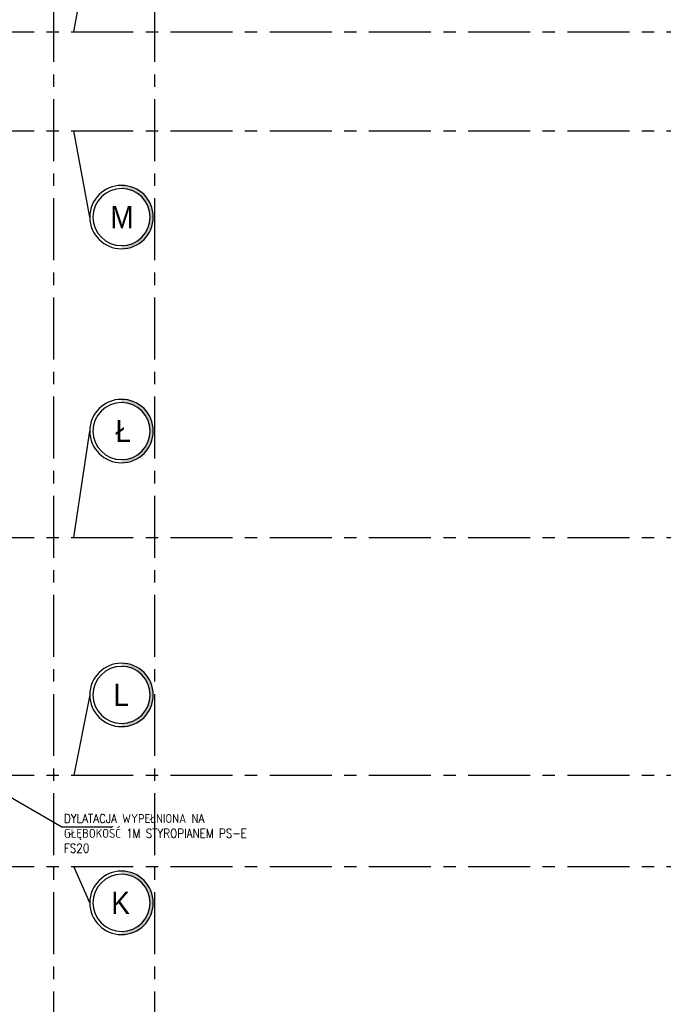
# Model space of a CAD drawing. Extents: x 41755 to 123924, y -112333 to 86187.
# Tile 143 of 256: x 102457 to 103106, y -51934 to -50941. Entities that reach past the tile are written whole.
import ezdxf
from ezdxf.enums import TextEntityAlignment as Align

# ---------------------------------------------------------------- set-up
doc = ezdxf.new("R2010")
doc.units = 0
doc.header["$LTSCALE"] = 50
doc.linetypes.add('CENTER', pattern=[2, 1.25, -0.25, 0.25, -0.25])
doc.layers.get('0').update_dxf_attribs({"color": 101, "linetype": 'CONTINUOUS'})
for name, color, linetype in [('Os-osie glowne', 1, 'CENTER'), ('Os-osie-opis', 16, 'CONTINUOUS'), ('Sch-opis', 51, 'CONTINUOUS')]:
    doc.layers.add(name, color=color, linetype=linetype)
doc.styles.add('dwg_opis duży', font='ARIAL.TTF', dxfattribs={"width": 0.9})
doc.styles.add('ROMANS', font='romans', dxfattribs={"width": 0.85})
doc.dimstyles.new('CHMIELNA', dxfattribs={"dimscale": 3.5, "dimtxt": 4, "dimasz": 1.5, "dimexe": 3, "dimexo": 0, "dimgap": 1, "dimtad": 1, "dimdec": 1, "dimrnd": 0.5, "dimzin": 12, "dimdsep": 46, "dimtxsty": 'ROMANS', "dimblk": 'DIMTICK', "dimcen": 0.09, "dimse1": 1, "dimse2": 1, "dimclrd": 143, "dimclrt": 53, "dimadec": 0, "dimazin": 0, "dimtfac": 1, "dimtdec": 1, "dimtix": 1, "dimtmove": 2, "dimatfit": 2, "dimldrblk": 'ARCHTICK', "dimfxl": 0, "dimtolj": 1, "dimtzin": 0, "dimarcsym": 0})

# ---------------------------------------------------------------- blocks, each defined once
blk = doc.blocks.new('DIMTICK')
for p, q in [((0, 1), (0, -1)), ((-1, 0), (1, 0))]:
    blk.add_line(p, q)
at = {"const_width": 0.141}
blk.add_lwpolyline([(0.707, 0.707), (-0.707, -0.707)], dxfattribs=at)
blk = doc.blocks.new('_opis_osi')
blk.add_hatch(color=256).paths.add_polyline_path([(32, -32), (28.8, -32, -1), (-28.8, -32), (-32, -32, 1)])
for radius in [32, 28.8]:
    blk.add_circle((0, -32), radius)
at = {"style": 'dwg_opis duży', "width": 0.9}
blk.add_attdef('AXNAMEV', text='', height=22.4, rotation=90, dxfattribs=at).set_placement((0, -32), align=Align.MIDDLE_CENTER)

msp = doc.modelspace()

# ---------------------------------------------------------------- linework, layer by layer
at = {"layer": 'Os-osie glowne'}
for points in [[(102490.966, -50521.233), (102490.966, -56498.233)], [(102592.966, -50521.233), (102592.966, -56498.233)], [(99508.966, -50953.233), (111775.966, -50953.233)], [(99508.966, -51053.233), (111775.966, -51053.233)], [(99508.966, -51463.233), (111775.966, -51463.233)], [(99508.966, -51703.233), (111775.966, -51703.233)], [(99508.966, -51795.233), (111775.966, -51795.233)]]:
    msp.add_lwpolyline(points, dxfattribs=at)
at = {"layer": 'Os-osie-opis'}
for points in [[(102511.63, -50953.233), (102527.63, -50864.901)], [(102527.63, -51140.182), (102511.63, -51053.233)], [(102511.63, -51463.233), (102527.63, -51356.006)], [(102527.63, -51622.158), (102511.63, -51703.233)], [(102527.63, -51831.906), (102511.63, -51795.233)]]:
    msp.add_lwpolyline(points, dxfattribs=at)

# ---------------------------------------------------------------- block references
ref = msp.add_blockref('_opis_osi', (102527.63, -51140.182), dxfattribs=dict(at, xscale=-1, rotation=89.99999999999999))
ref.add_attrib('AXNAMEV', 'M', dxfattribs={"layer": '0', "height": 22.4, "style": 'dwg_opis duży', "width": 0.9}).set_placement((102559.961, -51140.182), align=Align.MIDDLE_CENTER)
ref = msp.add_blockref('_opis_osi', (102527.63, -51356.006), dxfattribs=dict(at, xscale=-1, rotation=89.99999999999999))
ref.add_attrib('AXNAMEV', 'Ł', dxfattribs={"layer": '0', "height": 22.4, "style": 'dwg_opis duży', "width": 0.9}).set_placement((102561.294, -51356.006), align=Align.MIDDLE_CENTER)
ref = msp.add_blockref('_opis_osi', (102527.63, -51622.158), dxfattribs=dict(at, xscale=-1, rotation=89.99999999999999))
ref.add_attrib('AXNAMEV', 'L', dxfattribs={"layer": '0', "height": 22.4, "style": 'dwg_opis duży', "width": 0.9}).set_placement((102559.287, -51622.158), align=Align.MIDDLE_CENTER)
ref = msp.add_blockref('_opis_osi', (102527.63, -51831.906), dxfattribs=dict(at, xscale=-1, rotation=89.99999999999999))
ref.add_attrib('AXNAMEV', 'K', dxfattribs={"layer": '0', "height": 22.4, "style": 'dwg_opis duży', "width": 0.9}).set_placement((102558.64, -51831.906), align=Align.MIDDLE_CENTER)

# ---------------------------------------------------------------- texts
at = {"layer": 'Sch-opis', "insert": (102501.554, -51742.288), "char_height": 9, "width": 203.76147, "attachment_point": 1, "style": 'ROMANS'}
msp.add_mtext('DYLATACJA WYPEŁNIONA NA GŁĘBOKOŚĆ 1M STYROPIANEM PS-E FS20', dxfattribs=at)

# ---------------------------------------------------------------- leaders
at = {"layer": 'Sch-opis'}
msp.add_leader([(102402.966, -51699.11), (102499.547, -51755.355), (102549.832, -51755.355)], dimstyle='CHMIELNA', override={"dimasz": 4, "dimgap": 1, "dimtad": 0}, dxfattribs=at)

doc.saveas('drawing.dxf')
